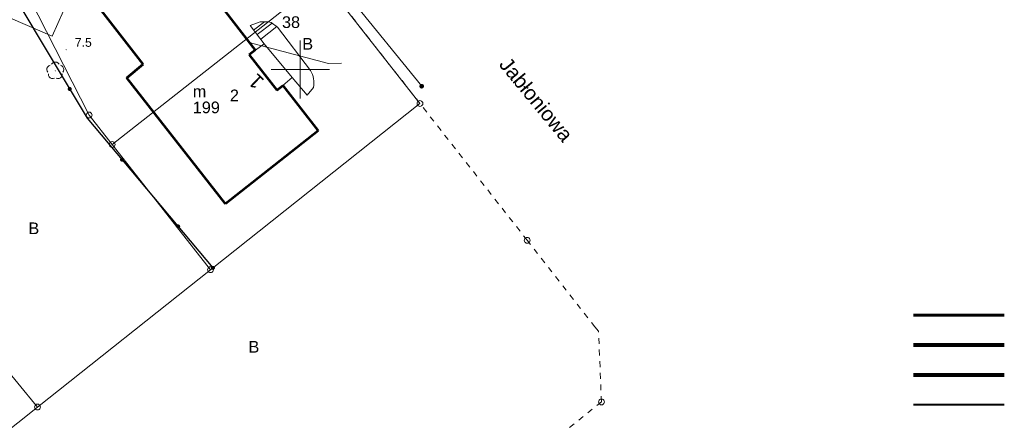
# Model space of a CAD drawing. Extents: x 5474185 to 5474933, y 5916077 to 5916824.
# Tile 233 of 256: x 5474776 to 5474860, y 5916220 to 5916254. Entities that reach past the tile are written whole.
import ezdxf
from ezdxf.enums import TextEntityAlignment as Align

# ---------------------------------------------------------------- set-up
doc = ezdxf.new("R2010")
doc.units = 0
doc.linetypes.add('PRZER1-1', pattern=[1, 0.5, -0.5])
for name, color, linetype, lineweight in [('GELULI_O', 253, 'CONTINUOUS', 18), ('GEPADR_O', 253, 'CONTINUOUS', 18), ('GEPPGD', 253, 'CONTINUOUS', 18), ('GESBLO', 253, 'CONTINUOUS', 18), ('GESBLO_O', 253, 'CONTINUOUS', 18), ('GESBZO', 253, 'CONTINUOUS', 50), ('GESBZO_O', 253, 'CONTINUOUS', 50), ('GESDZI', 253, 'CONTINUOUS', 18), ('GESDZI_O', 253, 'CONTINUOUS', 18), ('GESSCH', 253, 'CONTINUOUS', 18), ('GESUZY', 253, 'CONTINUOUS', 18), ('GESUZY_O', 253, 'CONTINUOUS', 18), ('GSLKOG', 253, 'CONTINUOUS', 35), ('GSPRDL', 253, 'CONTINUOUS', 18), ('GSPWPN', 253, 'CONTINUOUS', 13), ('GSPWPN_O', 253, 'CONTINUOUS', 13), ('GULEPR', 254, 'CONTINUOUS', 18), ('GULGPR', 254, 'CONTINUOUS', 18), ('GULWPR', 7, 'CONTINUOUS', 18), ('GUPEUT', 254, 'CONTINUOUS', 18), ('is  woda szklarnia', 5, 'CONTINUOUS', 18), ('IS ks', 34, 'CONTINUOUS', 40), ('IS w', 4, 'CONTINUOUS', 60), ('Ramka sekcyjna', 253, 'CONTINUOUS', 18)]:
    doc.layers.add(name, color=color, linetype=linetype, lineweight=lineweight)
doc.styles.add('Arial', font='arial.ttf')

msp = doc.modelspace()

# ---------------------------------------------------------------- hatches: boundary and pattern name
at = {"layer": 'GEPPGD'}
for points in [[(5474825.31, 5916227.815), (5474825.296094, 5916227.817202), (5474825.28355, 5916227.823594), (5474825.273594, 5916227.83355), (5474825.267202, 5916227.846094), (5474825.265, 5916227.86), (5474825.267202, 5916227.873906), (5474825.273594, 5916227.88645), (5474825.28355, 5916227.896406), (5474825.296094, 5916227.902798), (5474825.31, 5916227.905), (5474825.323906, 5916227.902798), (5474825.33645, 5916227.896406), (5474825.346406, 5916227.88645), (5474825.352798, 5916227.873906), (5474825.355, 5916227.86), (5474825.352798, 5916227.846094), (5474825.346406, 5916227.83355), (5474825.33645, 5916227.823594), (5474825.323906, 5916227.817202)], [(5474825.62, 5916227.445), (5474825.606094, 5916227.447202), (5474825.59355, 5916227.453594), (5474825.583594, 5916227.46355), (5474825.577202, 5916227.476094), (5474825.575, 5916227.49), (5474825.577202, 5916227.503906), (5474825.583594, 5916227.51645), (5474825.59355, 5916227.526406), (5474825.606094, 5916227.532798), (5474825.62, 5916227.535), (5474825.633906, 5916227.532798), (5474825.64645, 5916227.526406), (5474825.656406, 5916227.51645), (5474825.662798, 5916227.503906), (5474825.665, 5916227.49), (5474825.662798, 5916227.476094), (5474825.656406, 5916227.46355), (5474825.64645, 5916227.453594), (5474825.633906, 5916227.447202)]]:
    msp.add_hatch(color=256, dxfattribs=at).paths.add_polyline_path(points)
at = {"layer": 'GSLKOG'}
for points in [[(5474780.207892, 5916248.145024), (5474780.162506, 5916248.150237), (5474780.120017, 5916248.16702), (5474780.083318, 5916248.194228), (5474780.054912, 5916248.230007), (5474780.036735, 5916248.271919), (5474780.030024, 5916248.317108), (5474780.035237, 5916248.362494), (5474780.05202, 5916248.404983), (5474780.079228, 5916248.441682), (5474780.115007, 5916248.470088), (5474780.156919, 5916248.488265), (5474780.202108, 5916248.494976), (5474780.247494, 5916248.489763), (5474780.289983, 5916248.47298), (5474780.326682, 5916248.445772), (5474780.355088, 5916248.409993), (5474780.373265, 5916248.368081), (5474780.379976, 5916248.322892), (5474780.374763, 5916248.277506), (5474780.35798, 5916248.235017), (5474780.330772, 5916248.198318), (5474780.294993, 5916248.169912), (5474780.253081, 5916248.151735)], [(5474780.207892, 5916248.145024), (5474780.162506, 5916248.150237), (5474780.120017, 5916248.16702), (5474780.083318, 5916248.194228), (5474780.054912, 5916248.230007), (5474780.036735, 5916248.271919), (5474780.030024, 5916248.317108), (5474780.035237, 5916248.362494), (5474780.05202, 5916248.404983), (5474780.079228, 5916248.441682), (5474780.115007, 5916248.470088), (5474780.156919, 5916248.488265), (5474780.202108, 5916248.494976), (5474780.247494, 5916248.489763), (5474780.289983, 5916248.47298), (5474780.326682, 5916248.445772), (5474780.355088, 5916248.409993), (5474780.373265, 5916248.368081), (5474780.379976, 5916248.322892), (5474780.374763, 5916248.277506), (5474780.35798, 5916248.235017), (5474780.330772, 5916248.198318), (5474780.294993, 5916248.169912), (5474780.253081, 5916248.151735)], [(5474784.680428, 5916242.074351), (5474784.635831, 5916242.084259), (5474784.595317, 5916242.10537), (5474784.561649, 5916242.136248), (5474784.537119, 5916242.174787), (5474784.5234, 5916242.218364), (5474784.521426, 5916242.264005), (5474784.531333, 5916242.308602), (5474784.552445, 5916242.349116), (5474784.583322, 5916242.382784), (5474784.621862, 5916242.407314), (5474784.665438, 5916242.421033), (5474784.711079, 5916242.423007), (5474784.755676, 5916242.4131), (5474784.79619, 5916242.391988), (5474784.829859, 5916242.361111), (5474784.854388, 5916242.322571), (5474784.868108, 5916242.278995), (5474784.870082, 5916242.233354), (5474784.860175, 5916242.188757), (5474784.839063, 5916242.148243), (5474784.808185, 5916242.114574), (5474784.769646, 5916242.090045), (5474784.726069, 5916242.076325)], [(5474784.680428, 5916242.074351), (5474784.635831, 5916242.084259), (5474784.595317, 5916242.10537), (5474784.561649, 5916242.136248), (5474784.537119, 5916242.174787), (5474784.5234, 5916242.218364), (5474784.521426, 5916242.264005), (5474784.531333, 5916242.308602), (5474784.552445, 5916242.349116), (5474784.583322, 5916242.382784), (5474784.621862, 5916242.407314), (5474784.665438, 5916242.421033), (5474784.711079, 5916242.423007), (5474784.755676, 5916242.4131), (5474784.79619, 5916242.391988), (5474784.829859, 5916242.361111), (5474784.854388, 5916242.322571), (5474784.868108, 5916242.278995), (5474784.870082, 5916242.233354), (5474784.860175, 5916242.188757), (5474784.839063, 5916242.148243), (5474784.808185, 5916242.114574), (5474784.769646, 5916242.090045), (5474784.726069, 5916242.076325)], [(5474789.498921, 5916236.326993), (5474789.454324, 5916236.3369), (5474789.41381, 5916236.358012), (5474789.380141, 5916236.388889), (5474789.355612, 5916236.427429), (5474789.341892, 5916236.471005), (5474789.339918, 5916236.516646), (5474789.349825, 5916236.561243), (5474789.370937, 5916236.601757), (5474789.401815, 5916236.635426), (5474789.440354, 5916236.659955), (5474789.483931, 5916236.673675), (5474789.529572, 5916236.675649), (5474789.574169, 5916236.665741), (5474789.614683, 5916236.64463), (5474789.648351, 5916236.613752), (5474789.672881, 5916236.575213), (5474789.6866, 5916236.531636), (5474789.688574, 5916236.485995), (5474789.678667, 5916236.441398), (5474789.657555, 5916236.400884), (5474789.626678, 5916236.367216), (5474789.588138, 5916236.342686), (5474789.544562, 5916236.328967)], [(5474789.498921, 5916236.326993), (5474789.454324, 5916236.3369), (5474789.41381, 5916236.358012), (5474789.380141, 5916236.388889), (5474789.355612, 5916236.427429), (5474789.341892, 5916236.471005), (5474789.339918, 5916236.516646), (5474789.349825, 5916236.561243), (5474789.370937, 5916236.601757), (5474789.401815, 5916236.635426), (5474789.440354, 5916236.659955), (5474789.483931, 5916236.673675), (5474789.529572, 5916236.675649), (5474789.574169, 5916236.665741), (5474789.614683, 5916236.64463), (5474789.648351, 5916236.613752), (5474789.672881, 5916236.575213), (5474789.6866, 5916236.531636), (5474789.688574, 5916236.485995), (5474789.678667, 5916236.441398), (5474789.657555, 5916236.400884), (5474789.626678, 5916236.367216), (5474789.588138, 5916236.342686), (5474789.544562, 5916236.328967)], [(5474792.484674, 5916232.765672), (5474792.440078, 5916232.775579), (5474792.399564, 5916232.796691), (5474792.365895, 5916232.827569), (5474792.341365, 5916232.866108), (5474792.327646, 5916232.909684), (5474792.325672, 5916232.955326), (5474792.335579, 5916232.999922), (5474792.356691, 5916233.040436), (5474792.387569, 5916233.074105), (5474792.426108, 5916233.098635), (5474792.469684, 5916233.112354), (5474792.515326, 5916233.114328), (5474792.559922, 5916233.104421), (5474792.600436, 5916233.083309), (5474792.634105, 5916233.052431), (5474792.658635, 5916233.013892), (5474792.672354, 5916232.970316), (5474792.674328, 5916232.924674), (5474792.664421, 5916232.880078), (5474792.643309, 5916232.839564), (5474792.612431, 5916232.805895), (5474792.573892, 5916232.781365), (5474792.530316, 5916232.767646)]]:
    msp.add_hatch(color=256, dxfattribs=at).paths.add_polyline_path(points)
at = {"layer": 'GSPRDL'}
msp.add_hatch(color=256, dxfattribs=at).paths.add_polyline_path([(5474778.96, 5916249.845), (5474778.946094, 5916249.847202), (5474778.93355, 5916249.853594), (5474778.923594, 5916249.86355), (5474778.917202, 5916249.876094), (5474778.915, 5916249.89), (5474778.917202, 5916249.903906), (5474778.923594, 5916249.91645), (5474778.93355, 5916249.926406), (5474778.946094, 5916249.932798), (5474778.96, 5916249.935), (5474778.973906, 5916249.932798), (5474778.98645, 5916249.926406), (5474778.996406, 5916249.91645), (5474779.002798, 5916249.903906), (5474779.005, 5916249.89), (5474779.002798, 5916249.876094), (5474778.996406, 5916249.86355), (5474778.98645, 5916249.853594), (5474778.973906, 5916249.847202)])
at = {"layer": 'GSPWPN'}
msp.add_hatch(color=256, dxfattribs=at).paths.add_polyline_path([(5474779.89, 5916251.655), (5474779.878353, 5916251.656533), (5474779.8675, 5916251.661029), (5474779.85818, 5916251.66818), (5474779.851029, 5916251.6775), (5474779.846533, 5916251.688353), (5474779.845, 5916251.7), (5474779.846533, 5916251.711647), (5474779.851029, 5916251.7225), (5474779.85818, 5916251.73182), (5474779.8675, 5916251.738971), (5474779.878353, 5916251.743467), (5474779.89, 5916251.745), (5474779.901647, 5916251.743467), (5474779.9125, 5916251.738971), (5474779.92182, 5916251.73182), (5474779.928971, 5916251.7225), (5474779.933467, 5916251.711647), (5474779.935, 5916251.7), (5474779.933467, 5916251.688353), (5474779.928971, 5916251.6775), (5474779.92182, 5916251.66818), (5474779.9125, 5916251.661029), (5474779.901647, 5916251.656533)])
at = {"layer": 'GUPEUT'}
msp.add_hatch(color=256, dxfattribs=at).paths.add_polyline_path([(5474810.45522, 5916248.361597), (5474810.40301, 5916248.36183), (5474810.35264, 5916248.375568), (5474810.307541, 5916248.401874), (5474810.270788, 5916248.438957), (5474810.244884, 5916248.484289), (5474810.231597, 5916248.53478), (5474810.23183, 5916248.58699), (5474810.245568, 5916248.63736), (5474810.271874, 5916248.682459), (5474810.308957, 5916248.719212), (5474810.354289, 5916248.745116), (5474810.40478, 5916248.758403), (5474810.45699, 5916248.75817), (5474810.50736, 5916248.744432), (5474810.552459, 5916248.718126), (5474810.589212, 5916248.681043), (5474810.615116, 5916248.635711), (5474810.628403, 5916248.58522), (5474810.62817, 5916248.53301), (5474810.614432, 5916248.48264), (5474810.588126, 5916248.437541), (5474810.551043, 5916248.400788), (5474810.505711, 5916248.374884)])

# ---------------------------------------------------------------- linework, layer by layer
at = {"layer": 'GEPPGD', "elevation": 10.24, "flags": 128}
for points in [[(5474810.28, 5916247.32), (5474810.357254, 5916247.307764), (5474810.426946, 5916247.272254), (5474810.482254, 5916247.216946), (5474810.517764, 5916247.147254), (5474810.53, 5916247.07), (5474810.517764, 5916246.992746), (5474810.482254, 5916246.923054), (5474810.426946, 5916246.867746), (5474810.357254, 5916246.832236), (5474810.28, 5916246.82), (5474810.202746, 5916246.832236), (5474810.133054, 5916246.867746), (5474810.077746, 5916246.923054), (5474810.042236, 5916246.992746), (5474810.03, 5916247.07), (5474810.042236, 5916247.147254), (5474810.077746, 5916247.216946), (5474810.133054, 5916247.272254), (5474810.202746, 5916247.307764), (5474810.28, 5916247.32)], [(5474781.87, 5916246.33), (5474781.947254, 5916246.317764), (5474782.016946, 5916246.282254), (5474782.072254, 5916246.226946), (5474782.107764, 5916246.157254), (5474782.12, 5916246.08), (5474782.107764, 5916246.002746), (5474782.072254, 5916245.933054), (5474782.016946, 5916245.877746), (5474781.947254, 5916245.842236), (5474781.87, 5916245.83), (5474781.792746, 5916245.842236), (5474781.723054, 5916245.877746), (5474781.667746, 5916245.933054), (5474781.632236, 5916246.002746), (5474781.62, 5916246.08), (5474781.632236, 5916246.157254), (5474781.667746, 5916246.226946), (5474781.723054, 5916246.282254), (5474781.792746, 5916246.317764), (5474781.87, 5916246.33)], [(5474783.85, 5916243.8), (5474783.927254, 5916243.787764), (5474783.996946, 5916243.752254), (5474784.052254, 5916243.696946), (5474784.087764, 5916243.627254), (5474784.1, 5916243.55), (5474784.087764, 5916243.472746), (5474784.052254, 5916243.403054), (5474783.996946, 5916243.347746), (5474783.927254, 5916243.312236), (5474783.85, 5916243.3), (5474783.772746, 5916243.312236), (5474783.703054, 5916243.347746), (5474783.647746, 5916243.403054), (5474783.612236, 5916243.472746), (5474783.6, 5916243.55), (5474783.612236, 5916243.627254), (5474783.647746, 5916243.696946), (5474783.703054, 5916243.752254), (5474783.772746, 5916243.787764), (5474783.85, 5916243.8)], [(5474819.49, 5916235.56), (5474819.567254, 5916235.547764), (5474819.636946, 5916235.512254), (5474819.692254, 5916235.456946), (5474819.727764, 5916235.387254), (5474819.74, 5916235.31), (5474819.727764, 5916235.232746), (5474819.692254, 5916235.163054), (5474819.636946, 5916235.107746), (5474819.567254, 5916235.072236), (5474819.49, 5916235.06), (5474819.412746, 5916235.072236), (5474819.343054, 5916235.107746), (5474819.287746, 5916235.163054), (5474819.252236, 5916235.232746), (5474819.24, 5916235.31), (5474819.252236, 5916235.387254), (5474819.287746, 5916235.456946), (5474819.343054, 5916235.512254), (5474819.412746, 5916235.547764), (5474819.49, 5916235.56)], [(5474792.29, 5916233.03), (5474792.367254, 5916233.017764), (5474792.436946, 5916232.982254), (5474792.492254, 5916232.926946), (5474792.527764, 5916232.857254), (5474792.54, 5916232.78), (5474792.527764, 5916232.702746), (5474792.492254, 5916232.633054), (5474792.436946, 5916232.577746), (5474792.367254, 5916232.542236), (5474792.29, 5916232.53), (5474792.212746, 5916232.542236), (5474792.143054, 5916232.577746), (5474792.087746, 5916232.633054), (5474792.052236, 5916232.702746), (5474792.04, 5916232.78), (5474792.052236, 5916232.857254), (5474792.087746, 5916232.926946), (5474792.143054, 5916232.982254), (5474792.212746, 5916233.017764), (5474792.29, 5916233.03)], [(5474825.87, 5916221.66), (5474825.947254, 5916221.647764), (5474826.016946, 5916221.612254), (5474826.072254, 5916221.556946), (5474826.107764, 5916221.487254), (5474826.12, 5916221.41), (5474826.107764, 5916221.332746), (5474826.072254, 5916221.263054), (5474826.016946, 5916221.207746), (5474825.947254, 5916221.172236), (5474825.87, 5916221.16), (5474825.792746, 5916221.172236), (5474825.723054, 5916221.207746), (5474825.667746, 5916221.263054), (5474825.632236, 5916221.332746), (5474825.62, 5916221.41), (5474825.632236, 5916221.487254), (5474825.667746, 5916221.556946), (5474825.723054, 5916221.612254), (5474825.792746, 5916221.647764), (5474825.87, 5916221.66)], [(5474777.43, 5916221.22), (5474777.507254, 5916221.207764), (5474777.576946, 5916221.172254), (5474777.632254, 5916221.116946), (5474777.667764, 5916221.047254), (5474777.68, 5916220.97), (5474777.667764, 5916220.892746), (5474777.632254, 5916220.823054), (5474777.576946, 5916220.767746), (5474777.507254, 5916220.732236), (5474777.43, 5916220.72), (5474777.352746, 5916220.732236), (5474777.283054, 5916220.767746), (5474777.227746, 5916220.823054), (5474777.192236, 5916220.892746), (5474777.18, 5916220.97), (5474777.192236, 5916221.047254), (5474777.227746, 5916221.116946), (5474777.283054, 5916221.172254), (5474777.352746, 5916221.207764), (5474777.43, 5916221.22)]]:
    msp.add_lwpolyline(points, close=True, dxfattribs=at)
at = {"layer": 'GESBLO', "linetype": 'Continuous', "lineweight": 13}
for p, q in [((5474786.51, 5916250.46, 10.18), (5474782.31, 5916255.87, 10.18)), ((5474793.08, 5916255.58, 10.18), (5474796.13, 5916251.65, 10.18)), ((5474796.13, 5916251.65, 10.18), (5474795.62, 5916251.25, 10.18)), ((5474795.62, 5916251.25, 10.18), (5474797.99, 5916248.21, 10.18)), ((5474785.1, 5916249.29, 10.18), (5474786.51, 5916250.46, 10.18)), ((5474793.57, 5916238.44, 10.18), (5474785.1, 5916249.29, 10.18)), ((5474797.99, 5916248.21, 10.18), (5474798.49, 5916248.62, 10.18)), ((5474798.49, 5916248.62, 10.18), (5474801.55, 5916244.72, 10.18)), ((5474801.55, 5916244.72, 10.18), (5474793.57, 5916238.44, 10.18))]:
    msp.add_line(p, q, dxfattribs=at)
at = {"layer": 'GESBZO', "linetype": 'Continuous', "lineweight": 53}
for p, q in [((5474786.51, 5916250.46, 10.18), (5474782.31, 5916255.87, 10.18)), ((5474793.08, 5916255.58, 10.18), (5474796.13, 5916251.65, 10.18)), ((5474796.13, 5916251.65, 10.18), (5474795.62, 5916251.25, 10.18)), ((5474795.62, 5916251.25, 10.18), (5474797.99, 5916248.21, 10.18)), ((5474785.1, 5916249.29, 10.18), (5474786.51, 5916250.46, 10.18)), ((5474793.57, 5916238.44, 10.18), (5474785.1, 5916249.29, 10.18)), ((5474797.99, 5916248.21, 10.18), (5474798.49, 5916248.62, 10.18)), ((5474798.49, 5916248.62, 10.18), (5474801.55, 5916244.72, 10.18)), ((5474801.55, 5916244.72, 10.18), (5474793.57, 5916238.44, 10.18))]:
    msp.add_line(p, q, dxfattribs=at)
at = {"layer": 'GESDZI', "linetype": 'Continuous', "lineweight": 13}
for p, q in [((5474781.87, 5916246.08, 10.22), (5474775.14, 5916259.3, 10.22)), ((5474775.14, 5916259.3, 10.22), (5474781.87, 5916246.08, 10.22)), ((5474801.9, 5916257.77, 10.22), (5474783.85, 5916243.55, 10.22)), ((5474783.85, 5916243.55, 10.22), (5474801.9, 5916257.77, 10.22)), ((5474810.28, 5916247.07, 10.22), (5474801.9, 5916257.77, 10.22)), ((5474792.29, 5916232.78, 10.22), (5474810.28, 5916247.07, 10.22)), ((5474783.85, 5916243.55, 10.22), (5474781.87, 5916246.08, 10.22)), ((5474781.87, 5916246.08, 10.22), (5474783.85, 5916243.55, 10.22)), ((5474792.29, 5916232.78, 10.22), (5474783.85, 5916243.55, 10.22)), ((5474783.85, 5916243.55, 10.22), (5474792.29, 5916232.78, 10.22)), ((5474762.83, 5916238.73, 10.22), (5474777.43, 5916220.97, 10.22)), ((5474777.43, 5916220.97, 10.22), (5474762.83, 5916238.73, 10.22)), ((5474777.43, 5916220.97, 10.22), (5474792.29, 5916232.78, 10.22)), ((5474763.37, 5916209.81, 10.22), (5474777.43, 5916220.97, 10.22))]:
    msp.add_line(p, q, dxfattribs=at)
at = {"layer": 'GESSCH', "linetype": 'Continuous', "lineweight": 13}
for p, q in [((5474796.15, 5916251.65, 10.18), (5474796.91, 5916252.21, 10.18)), ((5474796.91, 5916252.21, 10.18), (5474799.3, 5916249.3, 10.18)), ((5474795.62, 5916251.25, 10.18), (5474796.15, 5916251.65, 10.18)), ((5474797.99, 5916248.21, 10.18), (5474795.62, 5916251.25, 10.18)), ((5474799.3, 5916249.3, 10.18), (5474798.49, 5916248.62, 10.18)), ((5474798.49, 5916248.62, 10.18), (5474797.99, 5916248.21, 10.18))]:
    msp.add_line(p, q, dxfattribs=at)
at = {"layer": 'GESSCH', "linetype": 'Continuous', "lineweight": 13, "elevation": 10.18, "flags": 128}
for points in [[(5474796.55, 5916254.09), (5474795.69, 5916253.78), (5474796.91, 5916252.21), (5474799.3, 5916249.3), (5474800.6, 5916247.8)], [(5474800.89, 5916249.91), (5474798.05, 5916253.65), (5474797.51, 5916254.04)], [(5474800.6, 5916247.8), (5474801.13, 5916248.45)]]:
    msp.add_lwpolyline(points, dxfattribs=at)
at = {"layer": 'GESSCH', "linetype": 'Continuous', "lineweight": 18, "elevation": 10.18, "flags": 128}
for points in [[(5474796.920547, 5916254.110422), (5474795.993204, 5916253.389811)], [(5474797.579863, 5916253.989543), (5474796.3, 5916252.995)], [(5474798.002205, 5916253.684519), (5474796.606796, 5916252.600189)]]:
    msp.add_lwpolyline(points, dxfattribs=at)
at = {"layer": 'GESSCH', "linetype": 'Continuous', "lineweight": 13}
for centre, radius, start, end in [((5474796.888036, 5916251.339286, 10.18), 2.771407, 77.031117, 97.005961), ((5474799.038475, 5916248.855914, 10.18), 2.13055, 349.016828, 29.653169)]:
    msp.add_arc(centre, radius, start, end, dxfattribs=at)
at = {"layer": 'GESUZY', "linetype": 'PRZER1-1', "lineweight": 13}
for p, q in [((5474810.28, 5916247.07, 10.08), (5474801.9, 5916257.77, 10.08)), ((5474819.49, 5916235.31, 10.08), (5474810.28, 5916247.07, 10.08)), ((5474825.31, 5916227.86, 10.08), (5474819.49, 5916235.31, 10.08)), ((5474825.62, 5916227.49, 10.08), (5474825.31, 5916227.86, 10.08)), ((5474825.87, 5916221.41, 10.08), (5474825.62, 5916227.49, 10.08)), ((5474810.64, 5916209.22, 10.08), (5474825.87, 5916221.41, 10.08))]:
    msp.add_line(p, q, dxfattribs=at)
at = {"layer": 'GSLKOG', "linetype": 'Continuous', "lineweight": 30}
for p, q in [((5474771.35, 5916263.14, 10.18), (5474778.7, 5916250.83, 10.18)), ((5474778.7, 5916250.83, 10.18), (5474781.71, 5916245.81, 10.18)), ((5474781.71, 5916245.81, 10.18), (5474792.5, 5916232.94, 10.18))]:
    msp.add_line(p, q, dxfattribs=at)
at = {"layer": 'GSPRDL', "elevation": 10.12, "flags": 128}
for points in [[(5474778.324031, 5916249.755674), (5474778.25542, 5916249.865999), (5474778.228571, 5916249.993115), (5474778.246708, 5916250.121763), (5474778.307652, 5916250.236501), (5474778.40409, 5916250.323559), (5474778.524445, 5916250.372485)], [(5474778.635723, 5916250.453333), (5474778.719447, 5916250.552679), (5474778.832044, 5916250.617494), (5474778.96, 5916250.64), (5474779.087956, 5916250.617494), (5474779.200553, 5916250.552679), (5474779.284277, 5916250.453333)], [(5474779.395555, 5916250.372485), (5474779.51591, 5916250.323559), (5474779.612348, 5916250.236501), (5474779.673292, 5916250.121763), (5474779.691429, 5916249.993115), (5474779.66458, 5916249.865999), (5474779.595969, 5916249.755674)], [(5474778.891227, 5916249.243649), (5474778.765099, 5916249.212488), (5474778.635908, 5916249.226234), (5474778.519161, 5916249.283237), (5474778.428871, 5916249.376655), (5474778.375875, 5916249.495275), (5474778.366535, 5916249.624859)], [(5474779.553465, 5916249.624859), (5474779.544125, 5916249.495275), (5474779.491129, 5916249.376655), (5474779.400839, 5916249.283237), (5474779.284092, 5916249.226234), (5474779.154901, 5916249.212488), (5474779.028773, 5916249.243649)]]:
    msp.add_lwpolyline(points, dxfattribs=at)
at = {"layer": 'GULEPR', "linetype": 'Continuous', "lineweight": 13}
msp.add_line((5474802.46, 5916258.42, 10.14), (5474810.43, 5916248.56, 10.14), dxfattribs=at)
at = {"layer": 'GULGPR', "linetype": 'Continuous', "lineweight": 13}
for p, q in [((5474766.59, 5916258.07, 10.14), (5474778.68, 5916252.86, 10.14)), ((5474778.68, 5916252.86, 10.14), (5474780.59, 5916257.15, 10.14))]:
    msp.add_line(p, q, dxfattribs=at)
at = {"layer": 'GULWPR', "linetype": 'Continuous', "lineweight": 13}
for p, q in [((5474802.43, 5916250.51, 10.14), (5474795.62, 5916252.31, 10.14)), ((5474803.55, 5916250.55, 10.14), (5474802.43, 5916250.51, 10.14))]:
    msp.add_line(p, q, dxfattribs=at)
at = {"layer": 'is  woda szklarnia', "lineweight": 80, "ltscale": 0.7}
msp.add_line((5474852.660086, 5916226.312233), (5474860.468769, 5916226.312233), dxfattribs=at)
at = {"layer": 'IS ks'}
msp.add_line((5474852.660086, 5916221.192233), (5474860.468769, 5916221.192233), dxfattribs=at)
at = {"layer": 'IS w'}
msp.add_line((5474852.660086, 5916228.872233), (5474860.468769, 5916228.872233), dxfattribs=at)
at = {"layer": 'IS w', "lineweight": 80, "ltscale": 0.7}
msp.add_line((5474852.660086, 5916223.752233), (5474860.468769, 5916223.752233), dxfattribs=at)
at = {"layer": 'Ramka sekcyjna', "linetype": 'Continuous', "lineweight": 18, "elevation": 100, "flags": 128}
for points in [[(5474800, 5916250), (5474800, 5916252.5)], [(5474800, 5916250), (5474800, 5916252.5)], [(5474800, 5916250), (5474797.5, 5916250)], [(5474800, 5916250), (5474797.5, 5916250)], [(5474800, 5916250), (5474802.5, 5916250)], [(5474800, 5916250), (5474800, 5916247.5)], [(5474800, 5916250), (5474800, 5916247.5)], [(5474800, 5916250), (5474802.5, 5916250)]]:
    msp.add_lwpolyline(points, dxfattribs=at)

# ---------------------------------------------------------------- texts
at = {"layer": 'GELULI_O', "linetype": 'Continuous', "lineweight": 0, "style": 'Arial'}
msp.add_text('Jabłoniowa', height=1.25, rotation=309.440935, dxfattribs=at).set_placement((5474819.780445, 5916247.029857, 10.8), align=Align.CENTER)
at = {"layer": 'GEPADR_O', "linetype": 'Continuous', "lineweight": 0, "style": 'Arial'}
msp.add_text('1', height=1.25, rotation=136.210204, dxfattribs=at).set_placement((5474796.985918, 5916249.074163, 10.8))
at = {"layer": 'GESBLO_O', "linetype": 'Continuous', "lineweight": 0, "style": 'Arial'}
msp.add_text('2', height=1, dxfattribs=at).set_placement((5474794.345001, 5916247.273945, 10.8), align=Align.CENTER)
at = {"layer": 'GESBZO_O', "linetype": 'Continuous', "lineweight": 0, "style": 'Arial'}
msp.add_text('m', height=1, dxfattribs=at).set_placement((5474791.93, 5916247.611832, 10.8), align=Align.RIGHT)
msp.add_text('199', height=1, dxfattribs=at).set_placement((5474791.93, 5916246.236832, 10.8), align=Align.CENTER)
at = {"layer": 'GESDZI_O', "linetype": 'Continuous', "lineweight": 0, "style": 'Arial'}
msp.add_text('38', height=1, dxfattribs=at).set_placement((5474798.429385, 5916253.569897, 10.8))
at = {"layer": 'GESUZY_O', "linetype": 'Continuous', "lineweight": 0, "style": 'Arial'}
for p in [(5474800.176063, 5916251.706275, 10.8), (5474776.651136, 5916235.841191, 10.8), (5474795.553104, 5916225.65289, 10.8)]:
    msp.add_text('B', height=1, dxfattribs=at).set_placement(p)
at = {"layer": 'GSPWPN_O', "linetype": 'Continuous', "lineweight": 0, "style": 'Arial'}
msp.add_text('7.5', height=0.75, dxfattribs=at).set_placement((5474780.64, 5916251.95, 10.8))

doc.saveas('drawing.dxf')
